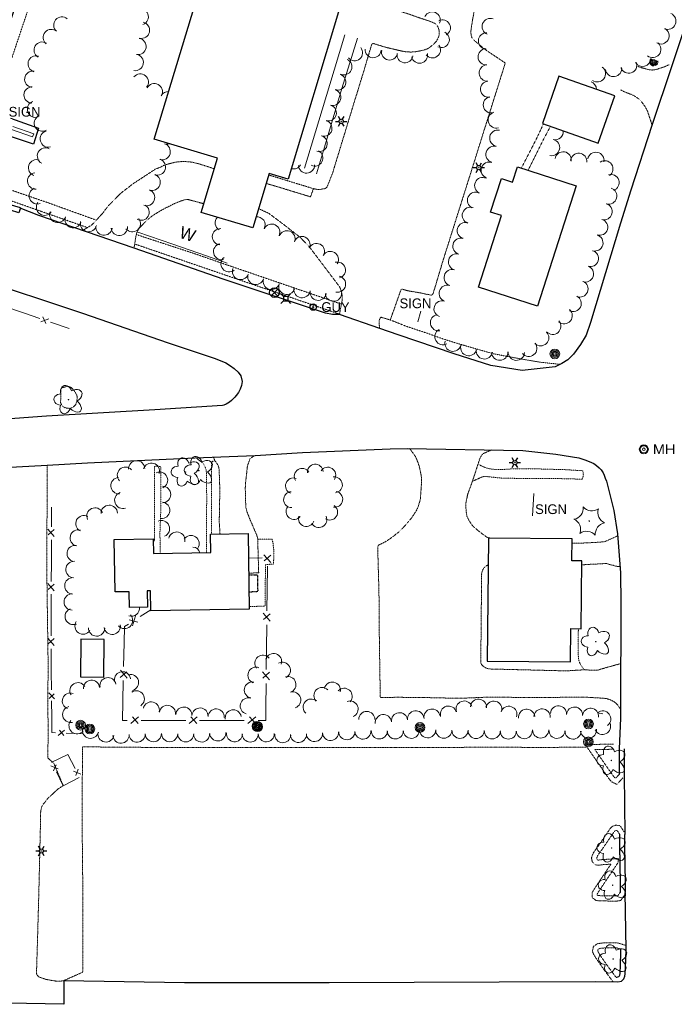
# Model space of a CAD drawing. Extents: x 386588 to 390135, y 96998 to 113606.
# Tile 13 of 92: x 387647 to 387970, y 97989 to 98474. Entities that reach past the tile are written whole.
import ezdxf
from ezdxf.enums import TextEntityAlignment as Align

# ---------------------------------------------------------------- set-up
doc = ezdxf.new("R2010")
doc.units = 0
doc.header["$MEASUREMENT"] = 0
doc.linetypes.add('Wisdot3', pattern=[0.1875, 0.125, -0.0625])
doc.linetypes.add('Wisdot5', pattern=[0.1, 0.05, -0.05])
for name, color, linetype, lineweight in [('E_BLD', 241, 'Continuous', 25), ('E_DWY', 2, 'Wisdot3', 15), ('E_LAND_Vegetation', 3, 'Continuous', 15), ('E_LTG', 21, 'Continuous', 25), ('E_MISCPROP', 30, 'Continuous', 15), ('E_MISCPROP_HvyDash', 241, 'Wisdot3', 25), ('E_MISCPROP_Railing', 30, 'Continuous', 15), ('E_PATH_Sidewalk', 2, 'Wisdot5', 15), ('E_RDWY', 21, 'Continuous', 25), ('E_SGN', 21, 'Continuous', 15), ('E_SIG', 5, 'Continuous', 30), ('E_STRUCT', 40, 'Continuous', 25), ('E_UTL_AG_Bold', 30, 'Continuous', 25), ('E_UTL_EGuyWire', 200, 'Continuous', 25), ('E_UTL_MH', 30, 'Continuous', 15)]:
    doc.layers.add(name, color=color, linetype=linetype, lineweight=lineweight)
doc.styles.add('Style-dot_font5', font='dot_font5.shx')
doc.styles.add('Style-IGR_FONT_0', font='dot_font15.shx')

# ---------------------------------------------------------------- blocks, each defined once
blk = doc.blocks.new('GUY')
at = {"layer": 'E_UTL_EGuyWire'}
for radius in [4, 0.5]:
    blk.add_circle((0, 0), radius, dxfattribs=at)
at = {"layer": 'E_UTL_EGuyWire', "style": 'Style-dot_font5'}
blk.add_text('GUY', height=12, dxfattribs=at).set_placement((10, 0), align=Align.MIDDLE_LEFT)
blk = doc.blocks.new('LPOL')
at = {"layer": 'E_LTG'}
for p, q in [((-4, 0), (-1.5, 0)), ((-0.75, 1.3), (-2, 3.46)), ((0.75, 1.3), (2, 3.46)), ((1.5, 0), (4, 0)), ((-2, -3.46), (-0.75, -1.3)), ((2, -3.46), (0.75, -1.3))]:
    blk.add_line(p, q, dxfattribs=at)
for radius in [1.5, 1.5, 1.5, 0.125]:
    blk.add_circle((0, 0), radius, dxfattribs=at)
blk = doc.blocks.new('MH')
at = {"layer": 'E_UTL_MH'}
for radius in [5, 4, 1.5]:
    blk.add_circle((0, 0), radius, dxfattribs=at)
at = {"layer": 'E_UTL_MH', "style": 'Style-dot_font5', "width": 1.111111}
blk.add_text('MH', height=10.8, dxfattribs=at).set_placement((10, 0), align=Align.MIDDLE_LEFT)
blk = doc.blocks.new('PBX')
at = {"layer": 'E_SIG'}
for p, q in [((4.9, 5.1), (-5.1, -5.1)), ((-5.1, 5), (5, -5.2))]:
    blk.add_line(p, q, dxfattribs=at)
blk.add_circle((0, 0), 7.21, dxfattribs=at)
blk = doc.blocks.new('PED')
at = {"layer": 'E_UTL_AG_Bold'}
for p, q in [((-2.5, 2.5), (-5.3, 5.3)), ((2.5, 2.5), (5.3, 5.3)), ((-2.5, -2.5), (-5.3, -5.3)), ((2.5, -2.5), (5.3, -5.3))]:
    blk.add_line(p, q, dxfattribs=at)
at = {"layer": 'E_UTL_AG_Bold', "flags": 128}
blk.add_lwpolyline([(-2.5, -2.5), (2.5, -2.5), (2.5, 2.5), (-2.5, 2.5)], close=True, dxfattribs=at)
blk = doc.blocks.new('CTRE')
at = {"layer": 'E_LAND_Vegetation'}
blk.add_circle((0, 0), 0.223, dxfattribs=at)
for centre, start, end in [((-11.97, 8.96), 280.2067, 5.97162), ((1.81, 14.92), 220.21132, 305.97623), ((13.83, 5.89), 160.21133, 245.97624), ((-13.83, -5.9), 340.21132, 65.97623), ((-1.81, -14.93), 40.21133, 125.97624)]:
    blk.add_arc(centre, 7.87, start, end, dxfattribs=at)
at = {"layer": 'E_LAND_Vegetation', "extrusion": (0, 0, -1)}
blk.add_arc((-12.03, -9.04), 7.87, 354.07279, 79.74889, dxfattribs=at)
blk = doc.blocks.new('POLE')
at = {"layer": 'E_MISCPROP'}
for radius in [4.46, 3.35, 2.23, 1.12]:
    blk.add_circle((0, 0), radius, dxfattribs=at)
blk = doc.blocks.new('SIGN')
at = {"layer": 'E_SGN', "lineweight": 13, "style": 'Style-dot_font5'}
blk.add_text('SIGN', height=12, dxfattribs=at).set_placement((0, 0), align=Align.MIDDLE_CENTER)
blk = doc.blocks.new('DTRE')
at = {"layer": 'E_LAND_Vegetation'}
blk.add_circle((-0.18, 0), 0.183, dxfattribs=at)
for centre, major_axis, ratio in [((-1.87, 5.32), (1.36, -4.98), 0.782863), ((4.06, 2.74), (-5.27, -2.93), 0.691916), ((-5.87, 0.15), (4.93, -0.12), 0.832022), ((-2.49, -5.24), (1.8, 4.86), 0.716896), ((3.54, -3.71), (-5.01, 4.58), 0.560249)]:
    blk.add_ellipse(centre, major_axis=major_axis, ratio=ratio, start_param=1.570796, end_param=4.712389, dxfattribs=at)

msp = doc.modelspace()

# ---------------------------------------------------------------- linework, layer by layer
at = {"layer": 'E_BLD'}
for p, q in [((387713.37, 98414.84), (387738.25, 98497.49)), ((387804.14, 98477.66), (387779.32, 98395.23)), ((387912.7, 98445.9), (387904.58, 98422.59)), ((387940.23, 98436.3), (387912.7, 98445.9)), ((387932.11, 98413), (387940.23, 98436.3)), ((387904.58, 98422.59), (387932.11, 98413)), ((387744.51, 98405.46), (387713.37, 98414.84)), ((387736.48, 98378.8), (387744.51, 98405.46)), ((387769.96, 98398.05), (387761.86, 98371.16)), ((387779.32, 98395.23), (387769.96, 98398.05)), ((387889.89, 98393.68), (387892.32, 98401.23)), ((387892.32, 98401.23), (387921.25, 98391.91)), ((387879.09, 98379.01), (387884.39, 98395.45)), ((387884.39, 98395.45), (387889.89, 98393.68)), ((387921.25, 98391.91), (387902.14, 98332.59)), ((387761.86, 98371.16), (387736.48, 98378.8)), ((387884.46, 98377.29), (387879.09, 98379.01)), ((387873.08, 98341.96), (387884.46, 98377.29)), ((387902.14, 98332.59), (387873.08, 98341.96)), ((387693.65, 98217.68), (387712.83, 98217.95)), ((387694.01, 98191.89), (387693.65, 98217.68)), ((387712.83, 98217.95), (387712.93, 98210.81)), ((387741.02, 98220.39), (387759.59, 98220.65)), ((387741.15, 98211.21), (387741.02, 98220.39)), ((387759.59, 98220.65), (387760.12, 98183.3)), ((387878.09, 98218.42), (387877.43, 98157.81)), ((387919.28, 98217.97), (387878.09, 98218.42)), ((387919.16, 98207.16), (387919.28, 98217.97)), ((387712.93, 98210.81), (387741.15, 98211.21)), ((387923.98, 98207.11), (387919.16, 98207.16)), ((387923.62, 98173.75), (387923.98, 98207.11)), ((387701.06, 98191.98), (387694.01, 98191.89)), ((387701.17, 98184.23), (387701.06, 98191.98)), ((387711.46, 98192.42), (387709.87, 98192.4)), ((387709.87, 98192.4), (387709.99, 98184.35)), ((387711.6, 98182.62), (387711.46, 98192.42)), ((387709.99, 98184.35), (387701.17, 98184.23)), ((387760.12, 98183.3), (387711.6, 98182.62)), ((387918.49, 98157.36), (387918.67, 98173.8)), ((387918.67, 98173.8), (387923.62, 98173.75)), ((387677.19, 98168.53), (387677.01, 98150.02)), ((387688.72, 98168.41), (387677.19, 98168.53)), ((387688.53, 98149.9), (387688.72, 98168.41)), ((387877.43, 98157.81), (387918.49, 98157.36)), ((387677.01, 98150.02), (387688.53, 98149.9))]:
    msp.add_line(p, q, dxfattribs=at)
at = {"layer": 'E_DWY', "flags": 128}
for points in [[(387818.59, 98455.11), (387820.09, 98460.28), (387820.69, 98462.07), (387821.28, 98462.02), (387822.44, 98461.68), (387824.21, 98461.13), (387825.71, 98460.66), (387828.13, 98459.96), (387830.59, 98459.42), (387832.27, 98459), (387833.86, 98458.63), (387835.54, 98458.21), (387837.55, 98457.92), (387839.71, 98457.79), (387841.77, 98457.93), (387843.86, 98458.28), (387845.25, 98458.57), (387846.55, 98458.89), (387848.41, 98459.63), (387849.54, 98460.48), (387850.54, 98461.28), (387851.59, 98462.29), (387852.4, 98463.23), (387853.23, 98464.67), (387853.76, 98466.34), (387853.81, 98467.53), (387853.73, 98468.26), (387853.34, 98469.75), (387852.62, 98471.06), (387851.55, 98471.97), (387849.34, 98472.9), (387847.38, 98473.58), (387844.74, 98474.38), (387839.36, 98476.3), (387803.36, 98487.83), (387802.63, 98487.87), (387801.37, 98488.01), (387799.9, 98488.15), (387798.71, 98488.31), (387796.74, 98488.31), (387795.35, 98488.14), (387795, 98488.03), (387794.25, 98487.62), (387793.45, 98486.82), (387792.54, 98485.33), (387791.6, 98483.2), (387790.98, 98481.62)], [(387824.41, 98321.67), (387824.09, 98324.41), (387824.13, 98325.1), (387824.28, 98325.73), (387824.43, 98326.21), (387824.7, 98326.77), (387825.13, 98327.18), (387829.64, 98325.84), (387834.91, 98340.7), (387835.42, 98340.99), (387838.27, 98340.21), (387841.98, 98339.59), (387845.77, 98338.9), (387847.95, 98338.41), (387848.9, 98338.25), (387849.76, 98338.02), (387850.15, 98338.14), (387850.58, 98338.51), (387850.91, 98339.34), (387855.92, 98356.04), (387869.88, 98400.13), (387878.24, 98426.77), (387886.31, 98452.42), (387877.34, 98458.37), (387872.77, 98461.97), (387870.82, 98463.76), (387869.99, 98464.65), (387869.44, 98466.15), (387869.39, 98468.08), (387869.65, 98470.33), (387870.24, 98474.03), (387870.83, 98477.12), (387871.3, 98479.52), (387871.87, 98482.34), (387872.15, 98484.08)], [(387794.92, 98390.06), (387797.67, 98390.6), (387798.54, 98391.41), (387801.38, 98398.69), (387808.73, 98422.86), (387815.78, 98445.78), (387818.59, 98455.11)], [(387966.98, 98451.55), (387964.76, 98450.55), (387962.62, 98449.86), (387960.94, 98449.26), (387958.88, 98448.94), (387957.11, 98449.07), (387955.08, 98449.68), (387953.07, 98450.19), (387951.57, 98450.74)], [(387958.59, 98422.01), (387956.91, 98427.12), (387956.27, 98429.01), (387955.24, 98430.85), (387954.47, 98431.9), (387953.32, 98433.52), (387952.36, 98434.51), (387951.25, 98435.29), (387949.93, 98436.15), (387948.5, 98436.85), (387947.04, 98437.45), (387945.29, 98438.06), (387943.01, 98439.25)], [(387742.95, 98400.27), (387735.08, 98402.85), (387733.65, 98403.12), (387732.41, 98403.44), (387730.95, 98403.7), (387729.48, 98403.8), (387728.03, 98403.85), (387726.39, 98403.8), (387724.89, 98403.71), (387723.43, 98403.47), (387721.98, 98403.08), (387720.28, 98402.68), (387718.39, 98402.11), (387717.1, 98401.48), (387716.08, 98400.92), (387714.14, 98400.28)], [(387714.16, 98400.29), (387702.71, 98392.79), (387700.44, 98391), (387698.38, 98389.47), (387696.31, 98387.74), (387694.73, 98386.13), (387692.76, 98384.11), (387690.83, 98382.17), (387689.53, 98380.55), (387688.03, 98378.52), (387686.19, 98376.48), (387684.49, 98374.62), (387683.34, 98373.41), (387682.41, 98372.54), (387678.12, 98369.89)], [(387768.47, 98393.13), (387790.35, 98386.49), (387791.78, 98390.5), (387793.63, 98390.12), (387794.95, 98390.06)], [(387703.39, 98361.2), (387704.33, 98367.14), (387704.53, 98368.15), (387704.85, 98369.17), (387705.27, 98369.96), (387706.07, 98371.09), (387707.19, 98372.34), (387708.78, 98373.98), (387710.17, 98375.29), (387711.3, 98376.27), (387712.54, 98377.21), (387716.29, 98379.56), (387718.74, 98380.91), (387720.51, 98381.7), (387722.71, 98382.9), (387724.27, 98383.57), (387726.04, 98384.28), (387727.84, 98384.9), (387729.07, 98385.18), (387730.17, 98385.13), (387732.13, 98384.64), (387734.36, 98384.03), (387735.88, 98383.57), (387737.78, 98383.1)], [(387764.72, 98380.68), (387769.83, 98378.33), (387777.65, 98372.44), (387785.41, 98366.38), (387789.77, 98361.85), (387804.77, 98342.01), (387805.44, 98340.2), (387805.76, 98338.85), (387805.94, 98337.79), (387806.01, 98336.29), (387805.81, 98334.75), (387805.51, 98333.52), (387805.26, 98332.16), (387805.11, 98331.48), (387804.62, 98328.5)], [(387675.13, 98288.81), (387673.99, 98290.91), (387673.33, 98291.59), (387672.57, 98292.48), (387671.95, 98292.81), (387671.03, 98293.01), (387670.13, 98292.98), (387669.38, 98292.83), (387668.33, 98292.57), (387667.63, 98292.15), (387667.27, 98291.83), (387667.31, 98287.11)], [(387667.31, 98287.11), (387667.11, 98285.32), (387667.52, 98284.27), (387668.24, 98283.33), (387669.14, 98282.7), (387670.21, 98282.38), (387671.54, 98282.27), (387672.81, 98282.56), (387673.96, 98283.39), (387674.61, 98284.05), (387675.14, 98285.51), (387675.34, 98287.21), (387675.28, 98288.3), (387675.13, 98288.81)], [(387943.03, 98134.26), (387941.54, 98136.33), (387940.91, 98136.97), (387940.15, 98137.6), (387939.16, 98138.15), (387938.15, 98138.65), (387937.16, 98139), (387936.12, 98139.29), (387935.39, 98139.39), (387934.89, 98139.46), (387934.56, 98139.52), (387925.59, 98140.01), (387897.77, 98139.84), (387878.45, 98140.06), (387863.91, 98139.45), (387847.88, 98139.8), (387833.53, 98139.96), (387824.74, 98139.85), (387824.51, 98151.94), (387824.29, 98167.71), (387824.14, 98176.33), (387824.08, 98191.17), (387823.68, 98205.66), (387823.43, 98213.49), (387823.67, 98214.81), (387827.22, 98216.54), (387829.91, 98218.32), (387833.57, 98221.15), (387836.13, 98223.68), (387838.03, 98225.82), (387839.8, 98227.88), (387841.07, 98229.7), (387842.49, 98231.92), (387843.29, 98233.51), (387844.46, 98237.45), (387844.75, 98241.59), (387844.95, 98244.57), (387845.03, 98246.77), (387844.93, 98248.95), (387844.65, 98250.43), (387844.12, 98252.76), (387843.78, 98254.09), (387843.27, 98255.63), (387842.8, 98256.83), (387842.74, 98256.98), (387842.74, 98256.96), (387842.03, 98258.62), (387839.16, 98262.53)], [(387879.67, 98261.81), (387875.29, 98259.94), (387874.61, 98259.13), (387873.89, 98257.85), (387873.66, 98257.32), (387873.39, 98256.42), (387873.09, 98255.43), (387869.86, 98245.58), (387867.81, 98240.04), (387866.83, 98235.33), (387867, 98231.77), (387867.42, 98229.08), (387868.51, 98226.87), (387869.44, 98225.56), (387870.22, 98224.42), (387870.66, 98223.95), (387873.87, 98221.3), (387877.15, 98218.87), (387877.93, 98218.68), (387878.74, 98218.44), (387878.88, 98218.41)], [(387742.52, 98258.29), (387743.11, 98256.78), (387743.76, 98255.74), (387744.3, 98255.01), (387744.9, 98253.94), (387745.2, 98252.9), (387745.27, 98252.37), (387745.56, 98246.27), (387745.62, 98240.87), (387745.52, 98232.32), (387745.35, 98226.73), (387745.76, 98220.46)], [(387762.81, 98259.11), (387760.53, 98257.45), (387759.93, 98255.87), (387759.27, 98253.9), (387759.11, 98252.64), (387758.93, 98250.76), (387758.72, 98248.96), (387758.47, 98246.96), (387758.27, 98244.96), (387758.2, 98242.69), (387758.26, 98240.18), (387758.3, 98237.73), (387758.4, 98235.48), (387758.51, 98233.59), (387758.55, 98233.13), (387759.02, 98231.44), (387760.2, 98228.28), (387762.33, 98223.38), (387763.95, 98219.53), (387764.19, 98218.69), (387764.27, 98218.25), (387764.32, 98218.03), (387764.8, 98201.34), (387759.87, 98201.04)], [(387661.02, 98158.62), (387660.48, 98196.86), (387660.51, 98244.17), (387660.66, 98251.16), (387660.64, 98254.28)], [(387941.64, 98219.45), (387935.22, 98216.58), (387931.38, 98216.28), (387927.51, 98216.06), (387921.71, 98215.83), (387919.29, 98215.89), (387919.25, 98215.89)], [(387943.14, 98156.51), (387938.97, 98155.38), (387935.41, 98154.4), (387931.67, 98153.3), (387929.2, 98153.29), (387925.26, 98153.5), (387916.25, 98152.97), (387879.82, 98153.87), (387878.21, 98153.92), (387877.01, 98154.26), (387876.04, 98154.87), (387875.4, 98155.31), (387874.79, 98155.88), (387874.35, 98156.65), (387874.25, 98156.97), (387874.24, 98157.04), (387874.65, 98200.57), (387874.76, 98201.27), (387874.98, 98202.3), (387875.52, 98203.28), (387876.1, 98204.02), (387876.91, 98204.65), (387877.94, 98205.24)], [(387942.86, 98204.26), (387940.63, 98204.57), (387939.59, 98204.96), (387938.76, 98205.07), (387937.55, 98205.41), (387936.45, 98205.82), (387934.97, 98205.82), (387930.79, 98205.56), (387927.92, 98205.45), (387924.42, 98205.22), (387923.96, 98205.2)], [(387768.17, 98115.21), (387727.04, 98115.14), (387678.03, 98115.54), (387677.75, 98082.95), (387678.09, 98050.97), (387678.23, 98015.09), (387678.2, 98004.59), (387668.82, 98000.41), (387666.9, 98000.07), (387664.73, 98000.17), (387659.99, 98000.98), (387657.75, 98001.72), (387656.29, 98002.32), (387655.6, 98003.22), (387655.32, 98004), (387655.8, 98019.59), (387656.47, 98043.31), (387657.19, 98073.74), (387657.39, 98083.88), (387657.92, 98086.17), (387658.36, 98086.88), (387660.99, 98090.23), (387665.74, 98094.67), (387668.5, 98096.45), (387663.8, 98107.56), (387661.09, 98109.87), (387660.91, 98110.22), (387661, 98117.47), (387661.12, 98122.97), (387660.95, 98131.89), (387661.02, 98158.62)], [(387944.22, 98100.23), (387941.35, 98097.05), (387938.65, 98098.33), (387937.69, 98099.49), (387937.01, 98100.38), (387925.68, 98116.72), (387939.62, 98116.84)], [(387768.17, 98115.21), (387821.2, 98115.15), (387847.85, 98115.28), (387870.18, 98115.31), (387912.14, 98115.3), (387926.35, 98115.39)], [(387942.36, 98101.91), (387940.74, 98100.11), (387940.23, 98100.35), (387939.65, 98101.05), (387939.03, 98101.85), (387930.43, 98114.26), (387939.65, 98114.34)], [(387944.82, 98073.72), (387942.92, 98076.66), (387940.77, 98076.95), (387939.27, 98076.47), (387938.27, 98075.64), (387937.81, 98075.01), (387937.55, 98074.65), (387932.31, 98066.96)], [(387942.72, 98072.36), (387941.44, 98074.34), (387941, 98074.4), (387940.5, 98074.24), (387940.11, 98073.92), (387939.83, 98073.53), (387939.59, 98073.2), (387934.38, 98065.56)], [(387938.24, 98057.77), (387933.79, 98057.46), (387933.37, 98057.39), (387932.42, 98057.25), (387930.56, 98057.43), (387929.19, 98058.95), (387928.77, 98060.75), (387929.21, 98062.19), (387929.8, 98063.48), (387932.35, 98067.02)], [(387942.84, 98043.76), (387941.79, 98042.19), (387941.16, 98042.07), (387934.65, 98042.13), (387933.84, 98042.18), (387933.07, 98042.24), (387932.46, 98042.24), (387931.95, 98042.29), (387931.59, 98042.55), (387931.6, 98043.03), (387931.83, 98043.46), (387932.13, 98043.97), (387941.92, 98058.6), (387942.05, 98060.54), (387933.52, 98059.95), (387932.99, 98059.87), (387932.35, 98059.77), (387931.77, 98059.82), (387931.48, 98060.15), (387931.36, 98060.66), (387931.55, 98061.29), (387931.97, 98062.21), (387934.38, 98065.56)], [(387945.35, 98043.1), (387944.92, 98042.37), (387943.28, 98039.93), (387941.38, 98039.56), (387934.55, 98039.63), (387933.67, 98039.69), (387932.98, 98039.74), (387932.33, 98039.74), (387931.02, 98039.87), (387929.06, 98041.3), (387929.11, 98043.68), (387929.66, 98044.68), (387930.01, 98045.3), (387938.32, 98057.72)], [(387945.76, 98017.72), (387944.02, 98018.26), (387941.47, 98019.03), (387939.15, 98019.01), (387937.97, 98019.03), (387936.66, 98019.01), (387935.21, 98019), (387933.92, 98018.87), (387933.1, 98018.79), (387931.82, 98018.6), (387929.75, 98017.24), (387929.26, 98014.84), (387929.81, 98013.39), (387930.29, 98012.64), (387930.99, 98011.46), (387934.96, 98005.75), (387936.33, 98003.93), (387938.88, 98000.52), (387939.35, 97999.87)], [(387943.3, 98015.86), (387941.11, 98016.53), (387939.13, 98016.51), (387937.97, 98016.53), (387936.7, 98016.51), (387935.34, 98016.5), (387934.16, 98016.38), (387933.41, 98016.31), (387932.74, 98016.21), (387932, 98015.72), (387931.86, 98015.05), (387932.06, 98014.52), (387932.42, 98013.95), (387933.09, 98012.8), (387936.99, 98007.21), (387938.33, 98005.43), (387940.88, 98002.02)]]:
    msp.add_lwpolyline(points, dxfattribs=at)
at = {"layer": 'E_LAND_Vegetation'}
msp.add_line((387934.4, 98131.77), (387931.75, 98132.23), dxfattribs=at)
for centre, radius, start, end in [((387667.82, 98471.08), 4.02, 49.4029, 229.3876), ((387706.44, 98475.22), 4.02, 289.6017, 109.5864), ((387850.33, 98473.66), 3.95, 335.4321, 155.4168), ((387966.32, 98473.02), 4.09, 246.9673, 66.9519), ((387707.02, 98468.52), 4.02, 257.4719, 77.4566), ((387855.33, 98469.72), 3.95, 297.7596, 117.7443), ((387878.89, 98470.36), 4.02, 68.3863, 248.371), ((387662.63, 98464.98), 4.02, 49.9796, 229.9642), ((387854.8, 98463.99), 3.95, 244.715, 64.6997), ((387877.08, 98463.26), 4.02, 87.477, 267.4617), ((387962.92, 98465.84), 4.09, 240.7651, 60.7498), ((387658.15, 98458.74), 4.02, 58.8452, 238.8299), ((387705.32, 98460.55), 4.02, 260.5337, 80.5183), ((387812.06, 98457.48), 3.95, 219.7583, 39.7429), ((387850.44, 98458.86), 3.95, 216.7105, 36.6952), ((387958.92, 98459.15), 4.09, 230.7055, 50.6901), ((387655.16, 98451.97), 4.02, 74.1721, 254.1568), ((387703.98, 98452.64), 4.02, 260.3358, 80.3205), ((387821.19, 98458.96), 3.95, 175.7397, 355.7243), ((387829.27, 98457.81), 3.95, 168.2194, 348.2041), ((387836.92, 98456.47), 3.95, 171.7129, 351.6976), ((387844.06, 98456.23), 3.95, 191.4266, 11.4113), ((387876.9, 98455.45), 4.02, 93.4075, 273.3922), ((387806.83, 98450.52), 3.95, 245.9701, 65.9548), ((387877.44, 98447.5), 4.02, 94.9986, 274.9833), ((387931.65, 98447.1), 4.04, 233.3208, 53.3055), ((387939.64, 98449.71), 4.04, 187.5033, 7.4879), ((387947.1, 98451.39), 4.04, 198.8566, 18.8413), ((387953.95, 98454.74), 4.04, 210.8859, 358.4798), ((387653.5, 98444.39), 4.02, 81.2888, 261.2735), ((387706.45, 98443.03), 4.02, 320.586, 140.5707), ((387803.76, 98443.04), 3.95, 251.4613, 71.4459), ((387653.15, 98436.64), 4.02, 88.5429, 268.5276), ((387713.38, 98438.26), 4.02, 332.1359, 152.1206), ((387878.14, 98439.49), 4.02, 94.9986, 274.9833), ((387927.21, 98439.36), 4.04, 0.9243, 69.7386), ((387720.33, 98434.34), 4.02, 88.3878, 151.0399), ((387801.29, 98435.47), 3.95, 253.4502, 73.4349), ((387879.47, 98431.8), 4.02, 101.0029, 280.9876), ((387654.82, 98429.64), 4.02, 108.643, 288.6276), ((387799.12, 98427.8), 3.95, 255.4804, 75.4651), ((387658.22, 98422.78), 4.02, 118.3804, 298.3651), ((387881.85, 98424.36), 4.02, 106.8995, 286.8842), ((387796.99, 98420.28), 3.95, 253.5166, 73.5013), ((387661.15, 98414.99), 4.02, 104.8443, 284.829), ((387794.67, 98412.74), 3.95, 253.1591, 73.1437), ((387882.64, 98415.37), 4.02, 78.5778, 258.5625), ((387910.9, 98418.66), 4.02, 256.2274, 4.7891), ((387717.26, 98408.78), 4.02, 253.2725, 73.2571), ((387719.49, 98416.47), 4.02, 253.9695, 287.156), ((387880.76, 98407.39), 4.02, 73.9743, 253.959), ((387909.09, 98410.78), 4.02, 257.6398, 77.6245), ((387659.74, 98406.59), 4.02, 62.4536, 242.4383), ((387792.48, 98405.56), 3.95, 242.5357, 62.5204), ((387914.83, 98404.65), 4.02, 350.6114, 170.5961), ((387922.49, 98403.93), 4.02, 354.2597, 174.2444), ((387930.93, 98404.46), 4.02, 348.7621, 168.7468), ((387655.38, 98400.8), 4.02, 71.1923, 251.177), ((387714.91, 98401.19), 4.02, 251.0807, 71.0654), ((387781.96, 98404.15), 3.95, 253.8195, 332.4939), ((387788.37, 98402.08), 3.95, 182.0832, 2.0678), ((387878.38, 98399.61), 4.02, 71.2804, 251.2651), ((387935.36, 98400.26), 4.02, 304.3184, 124.303), ((387654.9, 98394.3), 4.02, 94.7716, 274.7563), ((387712.29, 98393.62), 4.02, 250.4093, 70.394), ((387938.4, 98393.5), 4.02, 288.4019, 108.3866), ((387875.21, 98391.99), 4.02, 65.0381, 245.0228), ((387655.7, 98386.97), 4.02, 112.1153, 292.1), ((387709.57, 98386.1), 4.02, 249.6761, 69.6608), ((387871.67, 98384.74), 4.02, 64.2696, 244.2543), ((387937.3, 98386.92), 4.02, 253.8001, 73.7848), ((387659.27, 98381.38), 4.02, 145.6625, 325.6472), ((387706.87, 98378.92), 4.02, 239.9125, 59.8972), ((387934.97, 98379.21), 4.02, 254.3561, 74.3408), ((387665.79, 98377.87), 4.02, 161.3682, 341.3529), ((387869.13, 98377.38), 4.02, 70.9113, 250.896), ((387673.38, 98375.25), 4.02, 161.4999, 341.4846), ((387680.97, 98373.33), 4.02, 166.6852, 346.6699), ((387702.55, 98373.26), 4.02, 218.3063, 38.291), ((387747.36, 98373.62), 4.01, 136.1101, 239.9555), ((387763.98, 98372.61), 4.01, 332.9128, 96.9535), ((387771.23, 98369.05), 4.01, 334.5269, 154.5116), ((387866.65, 98369.82), 4.02, 73.0148, 252.9995), ((387932.77, 98371.54), 4.02, 252.8108, 72.7955), ((387688.55, 98371.56), 4.02, 173.3923, 353.377), ((387696.12, 98371.43), 4.02, 185.501, 5.4857), ((387745.93, 98366.82), 4.01, 87.2463, 267.231), ((387778.76, 98365.8), 4.01, 339.2148, 159.1995), ((387746.53, 98359.48), 4.01, 103.2808, 283.2655), ((387786.11, 98362.96), 4.01, 335.3956, 155.3803), ((387793.26, 98359.52), 4.01, 332.9697, 152.9543), ((387864.45, 98362.16), 4.02, 74.8571, 254.8418), ((387930.46, 98363.79), 4.02, 254.1997, 74.1844), ((387800.1, 98355.61), 4.01, 329.2141, 149.1988), ((387862.32, 98354.4), 4.02, 74.5334, 254.5181), ((387928.23, 98356.1), 4.02, 253.3392, 73.3239), ((387750.23, 98353.49), 4.01, 128.4258, 308.4105), ((387803.55, 98350.38), 4.01, 286.5372, 106.5218), ((387755.87, 98349.71), 4.01, 159.0097, 338.9944), ((387763.37, 98347.26), 4.01, 162.756, 342.7406), ((387860.15, 98346.65), 4.02, 74.2775, 254.2622), ((387925.77, 98348.54), 4.02, 251.0035, 70.9882), ((387771.05, 98344.79), 4.01, 161.4281, 341.4127), ((387778.65, 98342.36), 4.01, 162.6859, 342.6706), ((387803.65, 98343.49), 4.01, 258.657, 78.6417), ((387923.08, 98341.13), 4.02, 247.1455, 67.1301), ((387786.17, 98340.76), 4.01, 171.7769, 351.7616), ((387794.15, 98339.5), 4.01, 170.1623, 350.147), ((387801.66, 98339.01), 4.01, 182.9827, 2.9674), ((387857.69, 98338.91), 4.02, 71.7777, 251.7623), ((387855.19, 98331.28), 4.02, 72.0089, 251.9936), ((387919.75, 98333.96), 4.02, 243.5238, 63.5085), ((387915.33, 98327.93), 4.02, 229.7283, 49.713), ((387853.45, 98324.48), 4.02, 99.4794, 279.4641), ((387909.65, 98322.7), 4.02, 221.2034, 41.1881), ((387855.59, 98317.57), 4.02, 118.4564, 298.4411), ((387903.76, 98317.08), 4.02, 224.1404, 44.1251), ((387860.54, 98314.38), 4.02, 166.6138, 346.5985), ((387897.89, 98311.86), 4.02, 219.3414, 39.326), ((387868.31, 98312.2), 4.02, 165.6802, 345.6648), ((387875.99, 98310.6), 4.02, 170.6306, 350.6153), ((387883.58, 98309.98), 4.02, 181.8174, 1.8021), ((387891.77, 98309.95), 4.02, 177.4194, 357.4041), ((387704.69, 98252.45), 4.04, 1.886, 181.8707), ((387699.19, 98249.32), 4.04, 42.7526, 222.7373), ((387711.96, 98251.31), 4.04, 344.1258, 164.1104), ((387786.26, 98248.82), 3.91, 32.1933, 212.178), ((387792.68, 98250.83), 3.91, 5.424, 185.4087), ((387798.85, 98249.39), 3.91, 327.7942, 147.7789), ((387696, 98244.16), 4.04, 94.0854, 274.0701), ((387715.93, 98246.87), 4.04, 294.1906, 114.1753), ((387781.92, 98244.1), 3.91, 68.826, 248.8107), ((387802.13, 98244.6), 3.91, 278.0807, 98.0654), ((387717.43, 98239.85), 4.04, 271.012, 90.9966), ((387697.85, 98236.96), 4.04, 109.7375, 289.7221), ((387780.98, 98237.3), 3.91, 92.7168, 272.7015), ((387802.28, 98237.5), 3.91, 260.4725, 80.4571), ((387684.14, 98229.24), 4.04, 25.0292, 205.0139), ((387691.17, 98230.57), 4.04, 1.7159, 181.7006), ((387716.99, 98232.07), 4.04, 263.9452, 83.9298), ((387782.2, 98231.48), 3.91, 142.3007, 322.2853), ((387799.79, 98231.17), 3.91, 236.6979, 56.6826), ((387678.71, 98225.5), 4.04, 62.7993, 242.784), ((387788.31, 98228.01), 3.91, 161.5046, 341.4892), ((387794.47, 98227.49), 3.91, 205.5567, 25.5414), ((387675.91, 98218.43), 4.04, 74.4544, 254.4391), ((387716.88, 98223.02), 4.04, 293.1126, 113.0973), ((387724.42, 98217.38), 4.04, 346.7844, 166.7691), ((387731.46, 98215.64), 4.04, 326.4163, 146.401), ((387674.43, 98210.77), 4.04, 81.4786, 261.4633), ((387732.01, 98209.97), 4.04, 16.7544, 83.9521), ((387673.76, 98202.9), 4.04, 86.3442, 266.3288), ((387673.25, 98194.87), 4.04, 87.1387, 267.1234), ((387672.92, 98186.92), 4.04, 90.1143, 270.099), ((387673.41, 98179.78), 4.04, 112.5242, 292.5089), ((387702.09, 98183.89), 4.04, 251.1787, 5.8461), ((387698.65, 98177.83), 4.04, 222.9813, 42.966), ((387678.27, 98175.09), 4.04, 146.2932, 326.2779), ((387684.95, 98174.1), 4.04, 178.8992, 358.8839), ((387692.6, 98174.96), 4.04, 188.7638, 8.7485), ((387766.87, 98156.76), 3.98, 39.5474, 219.5321), ((387772.16, 98157.56), 3.98, 342.1724, 162.1571), ((387763.47, 98150.83), 3.98, 68.5068, 248.4915), ((387776.47, 98153.27), 3.98, 297.4948, 117.4794), ((387690.53, 98145.67), 3.98, 11.2391, 191.2238), ((387697.7, 98148.61), 3.98, 6.8682, 186.8529), ((387701.66, 98147.21), 3.98, 284.7828, 104.7675), ((387779.22, 98146.22), 3.98, 287.5813, 107.566), ((387675.73, 98143.22), 3.98, 31.286, 211.2707), ((387682.44, 98144.41), 3.98, 4.4218, 184.4065), ((387761.68, 98143.55), 3.98, 80.1053, 260.09), ((387796, 98140.82), 3.98, 45.3047, 225.2894), ((387801.09, 98143.5), 3.98, 348.3575, 168.3421), ((387672.01, 98138.12), 3.98, 70.4276, 250.4123), ((387704.52, 98139.18), 3.98, 302.6191, 122.6038), ((387781.61, 98138.64), 3.98, 287.1835, 107.1682), ((387806.91, 98140.45), 3.98, 317.5116, 137.4963), ((387672.17, 98131.49), 3.98, 102.1931, 282.1778), ((387711.88, 98133.71), 3.98, 346.2464, 166.2311), ((387719.86, 98132.03), 3.98, 352.0551, 172.0398), ((387727.9, 98131.2), 3.98, 355.7995, 175.7842), ((387759.7, 98135.67), 3.98, 75.4119, 255.3966), ((387790.65, 98135.14), 3.98, 49.398, 229.3827), ((387809.84, 98134.15), 3.98, 292.1769, 112.1616), ((387858.31, 98131.67), 4, 15.9598, 195.9445), ((387866.07, 98134.15), 4, 19.9211, 199.9058), ((387873.13, 98135.02), 4, 356.1366, 176.1213), ((387880.65, 98134.08), 4, 345.3025, 165.2872), ((387888.08, 98131.54), 4, 341.3027, 161.2874), ((387912.51, 98131.75), 3.98, 355.882, 175.8667), ((387920.46, 98131.2), 3.98, 356.2464, 176.231), ((387735.89, 98130.72), 3.98, 356.9023, 176.887), ((387743.82, 98130.27), 3.98, 356.6716, 176.6563), ((387752.26, 98129.84), 3.98, 10.5262, 190.5109), ((387818.05, 98129.03), 3.98, 359.3455, 179.3301), ((387826.25, 98127.44), 4, 6.8461, 186.8308), ((387834.21, 98128.39), 4, 6.8461, 186.8308), ((387842.16, 98129.34), 4, 6.8461, 186.8308), ((387850.21, 98130.18), 4, 9.5717, 189.5564), ((387896.83, 98130.07), 4, 6.8402, 186.8249), ((387904.45, 98130.26), 4, 357.0543, 177.039), ((387928.34, 98130.57), 3.98, 354.8767, 174.8614), ((387934.3, 98129.28), 3.98, 307.3704, 127.3551), ((387675.3, 98125.93), 3.98, 140.823, 320.8077), ((387934.25, 98125.62), 3.98, 205.9263, 25.9109), ((387681.97, 98123.71), 3.98, 165.2597, 345.2444), ((387689.56, 98121.91), 3.98, 169.3737, 349.3584), ((387696.98, 98121.33), 3.98, 182.7093, 2.6939), ((387704.9, 98121.8), 3.98, 182.9069, 2.8916), ((387712.9, 98122.03), 3.98, 181.5115, 1.4962), ((387720.94, 98122.06), 3.98, 179.0231, 359.0078), ((387728.87, 98121.99), 3.98, 179.7569, 359.7416), ((387736.68, 98121.89), 3.98, 183.79, 3.7747), ((387744.62, 98122.42), 3.98, 183.79, 3.7747), ((387752.88, 98122.03), 3.98, 174.7148, 354.6994), ((387760.64, 98121.88), 3.98, 179.7412, 359.7259), ((387768.53, 98121.99), 3.98, 181.5074, 1.4921), ((387776.67, 98121.55), 3.98, 175.9659, 355.9506), ((387784.4, 98121.69), 3.98, 181.9779, 1.9625), ((387792.28, 98122.15), 3.98, 183.612, 3.5967), ((387800.21, 98122.67), 3.98, 183.7868, 3.7715), ((387808.24, 98123.01), 3.98, 181.527, 1.5117), ((387816.15, 98123.33), 3.98, 182.6218, 2.6065), ((387824.26, 98123.43), 3.98, 178.3707, 358.3554), ((387832.12, 98123.41), 3.98, 180.8064, 0.7911), ((387839.99, 98123.69), 3.98, 182.9311, 2.9158), ((387848.1, 98123.95), 3.98, 178.5562, 358.5409), ((387856.01, 98123.76), 3.98, 179.6758, 359.6604), ((387863.97, 98123.71), 3.98, 179.6758, 359.6604), ((387871.95, 98123.6), 3.98, 179.0488, 359.0335), ((387879.91, 98123.44), 3.98, 178.7794, 358.764), ((387887.82, 98123.35), 3.98, 180.0008, 359.9855), ((387895.67, 98123.52), 3.98, 182.8658, 2.8505), ((387903.74, 98123.84), 3.98, 179.5109, 359.4955), ((387911.79, 98123.7), 3.98, 176.7363, 356.721), ((387919.68, 98123.31), 3.98, 178.5148, 358.4994), ((387927.26, 98123.77), 3.98, 187.5859, 7.5706)]:
    msp.add_arc(centre, radius, start, end, dxfattribs=at)
at = {"layer": 'E_MISCPROP'}
for centre, radius in [((387959.48, 98453), 1.01), ((387959.47, 98453), 0.502)]:
    msp.add_circle(centre, radius, dxfattribs=at)
for centre, radius, start, end in [((387959.46, 98453), 2.02, 129.2033, 12.9201), ((387959.44, 98453), 1.52, 116.3612, 25.7621)]:
    msp.add_arc(centre, radius, start, end, dxfattribs=at)
at = {"layer": 'E_MISCPROP_HvyDash', "flags": 128}
msp.add_lwpolyline([(387759.88, 98200.25), (387764.19, 98200.35), (387764.32, 98192.01), (387760, 98191.72)], dxfattribs=at)
at = {"layer": 'E_MISCPROP_Railing'}
for p, q in [((387657.42, 98324.86), (387661.33, 98326.46)), ((387658.45, 98327.44), (387659.85, 98324.09)), ((387660.98, 98222.82), (387664.1, 98219.23)), ((387664.11, 98222.65), (387661.04, 98219.96)), ((387767.41, 98210.18), (387770.72, 98206.29)), ((387770.76, 98209.97), (387767.45, 98207.11)), ((387660.95, 98195.93), (387664.07, 98192.34)), ((387664.07, 98195.76), (387661.01, 98193.07)), ((387702.64, 98175.17), (387704.05, 98180.08)), ((387767.08, 98181.33), (387770.39, 98177.44)), ((387770.43, 98181.11), (387767.11, 98178.25)), ((387700.96, 98178.08), (387705.18, 98176.9)), ((387660.91, 98169.04), (387664.03, 98165.45)), ((387664.04, 98168.87), (387660.98, 98166.18)), ((387696.57, 98149.67), (387699.91, 98152.5)), ((387699.92, 98149.42), (387696.65, 98153.34)), ((387766.74, 98152.47), (387770.05, 98148.58)), ((387770.09, 98152.26), (387766.78, 98149.4)), ((387664.16, 98139.22), (387661.47, 98142.23)), ((387661.51, 98139.33), (387664.07, 98141.65)), ((387705.62, 98130.36), (387701.77, 98127.01)), ((387705.45, 98127.01), (387702.55, 98130.29)), ((387734.48, 98130.34), (387730.63, 98126.99)), ((387734.3, 98126.99), (387731.41, 98130.27)), ((387763.34, 98130.32), (387759.49, 98126.97)), ((387763.16, 98126.97), (387760.27, 98130.26)), ((387669.11, 98123.72), (387665.96, 98121.21)), ((387668.86, 98121.08), (387666.69, 98123.77)), ((387665.99, 98104.69), (387662.45, 98106.2)), ((387663.66, 98103.71), (387664.94, 98106.75)), ((387673.58, 98103.5), (387677.17, 98102.1)), ((387675.89, 98104.56), (387674.7, 98101.47))]:
    msp.add_line(p, q, dxfattribs=at)
at = {"layer": 'E_MISCPROP_Railing', "flags": 128}
for points in [[(387807.18, 98466.21), (387802.04, 98448.8), (387796.11, 98429.33), (387787.37, 98400.64)], [(387813.47, 98464.63), (387805.75, 98439.84), (387797.15, 98410.98), (387793.22, 98397.81)], [(387705.27, 98369.08), (387722.56, 98363.18), (387739.05, 98357.49), (387749.31, 98353.75)], [(387639.67, 98332.46), (387648.87, 98329.34)], [(387648.87, 98329.34), (387656.96, 98326.59)], [(387662.3, 98324.77), (387671.5, 98321.65)], [(387662.67, 98233.54), (387662.66, 98223.93)], [(387662.65, 98217.58), (387662.64, 98206.66)], [(387759.76, 98208.52), (387766.47, 98208.6)], [(387662.64, 98206.66), (387662.63, 98197.05)], [(387769.15, 98204.55), (387769.01, 98192.82)], [(387662.62, 98190.7), (387662.6, 98179.77)], [(387769.01, 98192.82), (387768.89, 98182.51)], [(387662.6, 98179.77), (387662.59, 98170.16)], [(387706.37, 98179.73), (387711.59, 98183.11)], [(387698.49, 98166.8), (387698.66, 98174.75), (387700.65, 98176.03)], [(387768.81, 98175.69), (387768.68, 98163.97)], [(387698.24, 98155.07), (387698.49, 98166.8)], [(387662.59, 98163.81), (387662.57, 98152.88)], [(387768.68, 98163.97), (387768.56, 98153.65)], [(387662.68, 98143.64), (387662.57, 98152.88)], [(387697.87, 98137.95), (387698.09, 98148.26)], [(387768.48, 98146.83), (387768.34, 98135.11)], [(387662.84, 98130.13), (387662.75, 98138.26)], [(387700.01, 98128.56), (387697.67, 98128.56), (387697.87, 98137.95)], [(387768.34, 98135.11), (387768.27, 98128.52), (387764.54, 98128.52)], [(387664.62, 98122.5), (387662.93, 98122.57), (387662.84, 98130.13)], [(387717.14, 98128.55), (387706.83, 98128.56)], [(387728.87, 98128.54), (387717.14, 98128.55)], [(387746, 98128.53), (387735.68, 98128.54)], [(387757.72, 98128.53), (387746, 98128.53)], [(387678.12, 98121.9), (387670, 98122.26)], [(387662.93, 98107.91), (387662.89, 98107.99), (387670.75, 98111.84)], [(387670.75, 98111.84), (387674.36, 98104.94)], [(387668.54, 98096.28), (387665.16, 98103.28)], [(387676.29, 98100.51), (387668.52, 98096.27)]]:
    msp.add_lwpolyline(points, dxfattribs=at)
at = {"layer": 'E_PATH_Sidewalk', "flags": 128}
for points in [[(387661.26, 98507.82), (387656.65, 98494.18), (387652.96, 98484.02), (387640.23, 98446.12), (387636.95, 98436.68), (387630.1, 98417.1), (387632.69, 98406.76), (387636.83, 98391.97), (387646.69, 98388.47), (387660.5, 98383.75)], [(387905.12, 98422.41), (387901.6, 98414.92), (387894.23, 98400.61)], [(387908.58, 98421.2), (387905.12, 98414.77), (387900.64, 98405.72), (387897.56, 98399.54)], [(387791.78, 98390.5), (387769.72, 98397.27)], [(387657.81, 98379.26), (387642.34, 98384.68), (387637.74, 98386.22), (387636.96, 98384.29)], [(387660.3, 98383.82), (387684.82, 98374.98)], [(387657.81, 98379.26), (387680.48, 98371.34)], [(387704.48, 98367.91), (387734.02, 98358.21), (387749.62, 98352.8)], [(387703.71, 98363.24), (387804.65, 98328.69)], [(387749.62, 98352.8), (387805.54, 98333.64)], [(387829.64, 98325.84), (387837.34, 98322.77), (387847.73, 98319.31), (387855.4, 98316.57), (387861.18, 98314.74), (387869.97, 98312.15), (387880.64, 98309.13), (387888.51, 98307.64), (387897.01, 98306.11), (387904.37, 98304.91), (387913.28, 98303.98)], [(387733.95, 98257.94), (387735.4, 98256.75), (387736.58, 98255.92), (387737.21, 98255.43), (387737.71, 98254.72), (387738.15, 98253.98), (387738.5, 98253.24), (387738.74, 98252.57), (387738.9, 98252), (387738.98, 98251.53), (387739, 98251.2), (387739.02, 98250.86), (387739.2, 98238.8), (387739.12, 98227.87), (387739.13, 98211.18)], [(387741.56, 98220.4), (387741.52, 98255.37), (387741.68, 98255.84), (387741.99, 98256.14), (387743.3, 98256.47)], [(387716.27, 98210.86), (387716.15, 98221.09), (387716.62, 98233.67), (387716.65, 98253.67), (387713.39, 98253.78), (387713.55, 98224.81), (387713.49, 98217.11), (387712.84, 98216.98)], [(387872.88, 98254.79), (387874.03, 98254.21), (387874.67, 98253.93), (387875.77, 98253.39), (387877.06, 98252.88), (387878.09, 98252.62), (387879.56, 98252.38), (387881.22, 98252.2), (387883.01, 98252.12), (387884.77, 98252.19), (387886.36, 98252.26), (387888.4, 98252.39), (387890.57, 98252.54), (387893.38, 98252.5), (387895.94, 98252.48), (387898.04, 98252.58), (387915.96, 98252.08), (387924.45, 98251.57), (387924.62, 98250.87), (387924.77, 98249.66), (387924.73, 98249.04), (387924.57, 98248.44), (387924.44, 98247.96), (387924.25, 98247.4), (387908.2, 98247.79), (387886.77, 98247.82), (387883.31, 98248.03), (387877.41, 98248.68), (387876.13, 98248.73), (387875.04, 98248.52), (387873.87, 98248.05), (387870.11, 98246.34)], [(387764.32, 98217.93), (387765.89, 98217.9), (387768.36, 98217.88), (387769.9, 98217.93), (387770.68, 98217.88), (387771.19, 98217.85), (387771.45, 98217.64), (387771.84, 98215.98), (387772.1, 98213.77), (387772.29, 98211.73), (387772.3, 98209.87), (387772.17, 98207.17), (387772.05, 98205.59), (387772, 98205.46), (387770.73, 98205.48), (387768.68, 98205.38), (387768.13, 98205.31), (387767.98, 98184.94), (387760.1, 98184.6)], [(387925.3, 98153.5), (387924.56, 98154.37), (387924.09, 98154.99), (387923.63, 98155.67), (387923.29, 98156.24), (387922.96, 98157.04), (387922.77, 98157.53), (387922.49, 98158.39), (387922.39, 98159.36), (387922.3, 98160.3), (387922.26, 98160.95), (387922.23, 98161.31), (387922.31, 98173.76)]]:
    msp.add_lwpolyline(points, dxfattribs=at)
at = {"layer": 'E_RDWY', "flags": 128}
for points in [[(387647.37, 98381), (387646.62, 98378.61), (387638.34, 98381.21), (387632.71, 98383.07), (387629.31, 98384.93), (387625.98, 98387.46), (387623.31, 98390.27), (387621.06, 98394.42), (387618.78, 98401.18), (387618.39, 98405.84), (387618.53, 98409.82), (387619.2, 98412.7), (387622.05, 98421.17), (387629.78, 98443.39), (387646.14, 98491.77), (387657.26, 98525.07)], [(387647.37, 98381), (387639.11, 98383.58), (387633.71, 98385.37), (387630.67, 98387.04), (387627.66, 98389.33), (387625.35, 98391.75), (387623.36, 98395.42), (387621.24, 98401.69), (387620.89, 98405.9), (387621.02, 98409.49), (387621.6, 98412.02), (387624.41, 98420.36), (387632.15, 98442.58), (387648.51, 98490.98), (387659.63, 98524.28)], [(387983.28, 98495.96), (387968.3, 98451.09)], [(387968.3, 98451.09), (387958.47, 98421.65), (387948.14, 98389.77), (387943.1, 98373.59), (387928.34, 98324.61), (387926.22, 98318.29), (387923.42, 98313.8), (387919.88, 98308.94), (387917.19, 98306.25), (387914.23, 98304.45), (387910.84, 98302.77), (387894.55, 98300.97), (387879.21, 98303.45), (387861.2, 98309.15), (387833.47, 98318.58), (387824.57, 98321.61), (387804.62, 98328.5), (387801.13, 98328.44), (387797.78, 98329.11), (387747.38, 98345.87), (387703.41, 98361.2), (387656.55, 98377.3), (387647.34, 98380.91)], [(387624.4, 98346.89), (387677.93, 98329.17), (387720.17, 98314.64), (387743.43, 98306.84), (387748.67, 98304.65), (387750.89, 98303.29), (387752.7, 98301.97), (387754.74, 98300.15), (387755.95, 98298.33), (387756.63, 98295.45), (387756.36, 98293.49), (387755.73, 98291.75), (387754.87, 98290.08), (387753.76, 98288.6), (387753.05, 98287.85), (387752.23, 98286.97), (387751.42, 98286.1), (387750.46, 98285.31), (387749.58, 98284.77), (387748.72, 98284.38), (387747.6, 98283.93), (387746.92, 98283.75), (387713.59, 98281.5), (387660.33, 98278.48), (387628.93, 98276.16)], [(387630.19, 98252.62), (387660.57, 98254.28), (387680.39, 98255.45), (387733.35, 98257.92), (387763.05, 98259.12), (387786.41, 98260.61), (387829.66, 98262.36), (387837.91, 98262.55)], [(387837.91, 98262.55), (387894.89, 98261.54), (387911.29, 98259.79), (387922.63, 98257.99), (387925.44, 98256.95), (387927.69, 98256.12), (387929.87, 98255.06), (387931.3, 98254.2), (387932.51, 98253.02), (387933.5, 98251.98), (387934.58, 98250.51), (387934.99, 98249.39), (387935.59, 98247.89), (387936.19, 98246.44), (387939.86, 98231.89), (387941.55, 98220.55), (387943.1, 98201.25), (387943.28, 98186.38), (387943.03, 98133.67), (387943.16, 98129.74)], [(387943.16, 98129.74), (387942.5, 98114.57)], [(387942.4, 98114.57), (387942.36, 98101.91)], [(387944.9, 98114.56), (387944.86, 98101.9), (387945.22, 98072.38)], [(387942.78, 98062.39), (387942.72, 98072.36)], [(387945.28, 98062.41), (387945.22, 98072.38)], [(387942.78, 98062.39), (387942.84, 98043.76)], [(387945.28, 98062.4), (387945.34, 98043.77)], [(387941.81, 97999.86), (387943.52, 98000.11), (387944.76, 98001.22), (387945.26, 98002.59), (387945.37, 98003.74), (387945.44, 98004.58), (387945.49, 98005.48), (387945.53, 98006.43), (387945.8, 98015.79), (387945.34, 98043.77)], [(387940.88, 98002.02), (387941.28, 98002.11), (387941.71, 98002.21), (387942.29, 98002.36), (387942.62, 98002.67), (387942.8, 98003.15), (387942.88, 98003.96), (387942.95, 98004.76), (387942.99, 98005.59), (387943.03, 98006.52), (387943.3, 98015.86)], [(387668.82, 98000.41), (387668.87, 97988.72), (387641.28, 97989.24), (387597.56, 97989.48), (387589.45, 97989.87)], [(387668.82, 98000.41), (387728.21, 97999.42), (387799.55, 97999.44), (387883.31, 97999.73), (387930.77, 97999.9), (387941.81, 97999.86)]]:
    msp.add_lwpolyline(points, dxfattribs=at)
at = {"layer": 'E_SGN'}
for p, q in [((387653.99, 98417.53, 1610.13), (387643.59, 98421.19, 1610.13)), ((387642.93, 98419.72, 1610.27), (387653.41, 98416.03, 1610.18)), ((387653.41, 98416.03, 1610.18), (387653.99, 98417.53, 1610.13)), ((387843.26, 98324.92), (387844.76, 98330.21)), ((387899.7, 98229.28), (387900.34, 98240.35))]:
    msp.add_line(p, q, dxfattribs=at)
at = {"layer": 'E_STRUCT'}
for p, q in [((387642.55, 98425.2, 1604.63), (387656.25, 98420.25, 1605.06)), ((387653.81, 98412.44, 1604.73), (387640.03, 98417.07, 1604.52)), ((387656.25, 98420.25, 1605.06), (387653.81, 98412.44, 1604.73))]:
    msp.add_line(p, q, dxfattribs=at)

# ---------------------------------------------------------------- block references
at = {"layer": 'E_LAND_Vegetation'}
for name, p, xscale, yscale, zscale in [('DTRE', (387671.22, 98286.55), 0.6769248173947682, 0.6769248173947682, 0.6769248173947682), ('DTRE', (387728.96, 98250.91), 0.6769248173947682, 0.6769248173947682, 0.6769248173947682), ('DTRE', (387735.43, 98251.58), 0.6769248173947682, 0.6769248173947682, 0.6769248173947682), ('CTRE', (387927.68, 98226.76), 0.7108526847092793, 0.7108526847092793, 0.7108526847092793), ('DTRE', (387931.04, 98167.39), 0.6769248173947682, 0.6769248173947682, 0.6769248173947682), ('DTRE', (387938.69, 98108.84), 0.6769248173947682, 0.6769248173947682, 0.6769248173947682), ('DTRE', (387938.81, 98065.75), 0.6769248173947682, 0.6769248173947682, 0.6769248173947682), ('DTRE', (387939.38, 98047.38), 0.6769248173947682, 0.6769248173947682, 0.6769248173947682), ('DTRE', (387939.59, 98011), 0.6769248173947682, 0.6769248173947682, 0.6769248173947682)]:
    msp.add_blockref(name, p, dxfattribs=dict(at, xscale=xscale, yscale=yscale, zscale=zscale))
at = {"layer": 'E_LTG', "xscale": 0.692840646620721, "yscale": 0.692840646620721, "zscale": 0.692840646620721}
for p in [(387805.48, 98423.63), (387873.27, 98400.89), (387891.06, 98255.54), (387657.7, 98064.26)]:
    msp.add_blockref('LPOL', p, dxfattribs=at)
at = {"layer": 'E_MISCPROP', "xscale": 0.5377037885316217, "yscale": 0.5377037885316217, "zscale": 0.5377037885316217}
for p in [(387910.72, 98309.12), (387677.03, 98126.23), (387681.6, 98124.35), (387763.94, 98125.67), (387764.34, 98125.44), (387844.3, 98125.09), (387927.32, 98126.83), (387927.28, 98118.02)]:
    msp.add_blockref('POLE', p, dxfattribs=at)
at = {"layer": 'E_SGN', "xscale": 0.3999999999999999, "yscale": 0.3999999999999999, "zscale": 0.3999999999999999}
for p in [(387649.46, 98428.39), (387842.06, 98334.03), (387908.85, 98232.62)]:
    msp.add_blockref('SIGN', p, dxfattribs=at)
at = {"layer": 'E_SIG', "xscale": 0.3326853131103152, "yscale": 0.3326853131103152, "zscale": 0.3326853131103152}
msp.add_blockref('PBX', (387772.57, 98339.33), dxfattribs=at)
at = {"layer": 'E_UTL_AG_Bold', "xscale": 0.4503659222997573, "yscale": 0.4503659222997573, "zscale": 0.4503659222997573}
msp.add_blockref('PED', (387778.16, 98336.31), dxfattribs=at)
at = {"layer": 'E_UTL_EGuyWire', "xscale": 0.3999999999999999, "yscale": 0.3999999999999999, "zscale": 0.3999999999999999}
msp.add_blockref('GUY', (387791.69, 98332.19), dxfattribs=at)
at = {"layer": 'E_UTL_MH', "xscale": 0.4444444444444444, "yscale": 0.4444444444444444, "zscale": 0.4444444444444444}
msp.add_blockref('MH', (387954.58, 98262.12), dxfattribs=at)

# ---------------------------------------------------------------- texts
at = {"layer": 'E_MISCPROP_Railing', "style": 'Style-IGR_FONT_0', "oblique": 360}
msp.add_text('W', height=6, rotation=341.6042, dxfattribs=at).set_placement((387726.18, 98369.35), align=Align.MIDDLE_LEFT)

doc.saveas('drawing.dxf')
